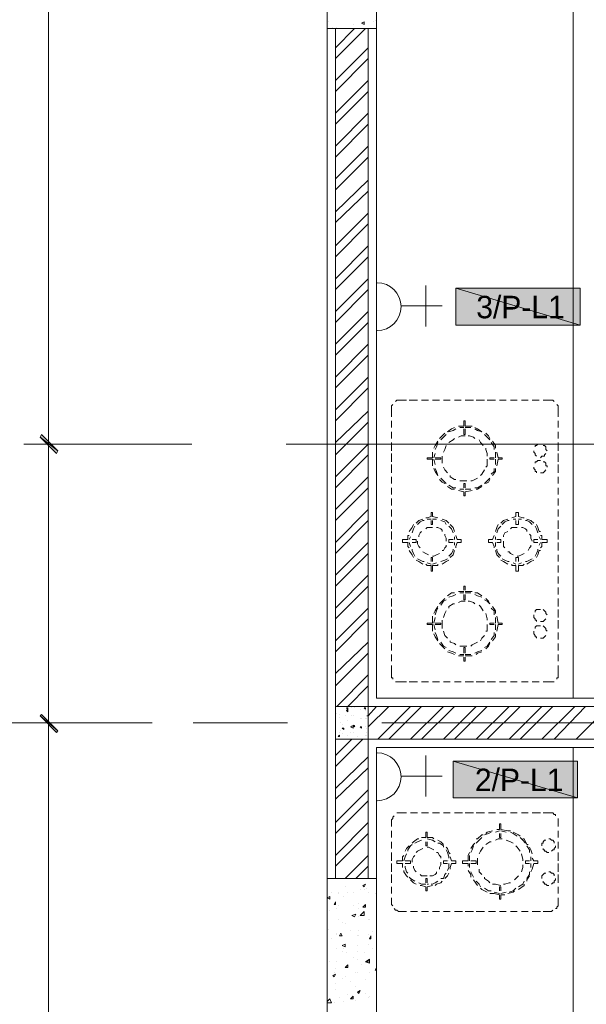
# Model space of a CAD drawing. Header units: millimetres. Extents: x 17 to 403, y 12 to 285.
# Tile 24 of 145: x 65 to 83, y 129 to 159. Entities that reach past the tile are written whole.
import ezdxf

# ---------------------------------------------------------------- set-up
doc = ezdxf.new("R2010")
doc.units = ezdxf.units.MM
for name, color, linetype in [('FILL_000000', 7, 'Continuous'), ('LINE_000000', 7, 'Continuous'), ('TEXT', 7, 'Continuous')]:
    doc.layers.add(name, color=color, linetype=linetype)
doc.layers.add('FILL_FFFFFF', color=7, linetype='Continuous', true_color=0xffffff)
doc.layers.add('LINE_FFFFFF', color=7, linetype='Continuous', true_color=0xffffff)

msp = doc.modelspace()

# ---------------------------------------------------------------- hatches: boundary and pattern name
at = {"layer": 'FILL_000000'}
h = msp.add_hatch(color=7, dxfattribs=at)
h.dxf.hatch_style = 1
h.paths.add_polyline_path([(66.167, 145.711), (65.617, 146.135), (65.659, 146.219), (66.167, 145.711)])
h = msp.add_hatch(color=7, dxfattribs=at)
h.dxf.hatch_style = 1
h.paths.add_polyline_path([(65.659, 146.219), (65.617, 146.135), (66.167, 145.711), (65.659, 146.219)])
h = msp.add_hatch(color=7, dxfattribs=at)
h.dxf.hatch_style = 1
h.paths.add_polyline_path([(66.125, 145.627), (66.167, 145.711), (65.617, 146.135), (66.125, 145.627)])
h = msp.add_hatch(color=7, dxfattribs=at)
h.dxf.hatch_style = 1
h.paths.add_polyline_path([(65.617, 146.135), (66.167, 145.711), (66.125, 145.627), (65.617, 146.135)])
h = msp.add_hatch(color=7, dxfattribs=at)
h.dxf.hatch_style = 1
h.paths.add_polyline_path([(66.167, 137.033), (65.617, 137.499), (65.659, 137.541), (66.167, 137.033)])
h = msp.add_hatch(color=7, dxfattribs=at)
h.dxf.hatch_style = 1
h.paths.add_polyline_path([(65.659, 137.541), (65.617, 137.499), (66.167, 137.033), (65.659, 137.541)])
h = msp.add_hatch(color=7, dxfattribs=at)
h.dxf.hatch_style = 1
h.paths.add_polyline_path([(66.125, 136.991), (66.167, 137.033), (65.617, 137.499), (66.125, 136.991)])
h = msp.add_hatch(color=7, dxfattribs=at)
h.dxf.hatch_style = 1
h.paths.add_polyline_path([(65.617, 137.499), (66.167, 137.033), (66.125, 136.991), (65.617, 137.499)])
at = {"layer": 'FILL_FFFFFF'}
h = msp.add_hatch(color=7, dxfattribs=at)
h.dxf.hatch_style = 1
h.paths.add_polyline_path([(78.486, 149.606), (82.338, 149.606), (78.486, 150.749), (78.486, 149.606)])
h = msp.add_hatch(color=7, dxfattribs=at)
h.dxf.hatch_style = 1
h.paths.add_polyline_path([(82.338, 149.606), (78.486, 150.749), (82.338, 150.749), (82.338, 149.606)])
h = msp.add_hatch(color=7, dxfattribs=at)
h.dxf.hatch_style = 1
h.paths.add_polyline_path([(78.401, 134.959), (82.254, 134.959), (78.401, 136.102), (78.401, 134.959)])
h = msp.add_hatch(color=7, dxfattribs=at)
h.dxf.hatch_style = 1
h.paths.add_polyline_path([(82.254, 134.959), (78.401, 136.102), (82.254, 136.102), (82.254, 134.959)])

# ---------------------------------------------------------------- linework, layer by layer
at = {"layer": 'LINE_000000', "lineweight": 0}
for p, q in [((74.507, 75.819), (74.507, 237.702)), ((74.507, 175.175), (74.507, 157.649)), ((76.031, 169.079), (76.031, 138.049)), ((65.871, 145.923), (65.871, 159.385)), ((74.549, 159.004), (74.549, 159.004)), ((75.311, 158.919), (75.311, 158.919)), ((75.565, 158.962), (75.65, 159.004)), ((75.565, 158.962), (75.65, 158.919)), ((75.65, 158.919), (75.65, 159.004)), ((75.65, 158.962), (75.65, 158.962)), ((75.946, 159.004), (75.946, 159.004)), ((75.988, 159.046), (75.988, 159.046)), ((76.031, 159.046), (76.031, 159.046)), ((74.676, 158.835), (74.676, 158.835)), ((74.761, 158.2), (75.353, 158.792)), ((74.761, 157.861), (75.692, 158.792)), ((74.803, 158.835), (74.803, 158.835)), ((74.761, 157.184), (75.777, 158.2)), ((74.761, 156.845), (75.777, 157.861)), ((74.761, 156.168), (75.777, 157.184)), ((74.761, 155.829), (75.777, 156.845)), ((74.761, 155.152), (75.777, 156.168)), ((74.761, 154.813), (75.777, 155.829)), ((74.761, 154.136), (75.777, 155.152)), ((74.507, 154.728), (74.507, 151.85)), ((74.761, 153.797), (75.777, 154.813)), ((74.761, 153.12), (75.777, 154.093)), ((74.761, 152.781), (75.777, 153.755)), ((74.761, 152.061), (75.777, 153.077)), ((74.761, 151.723), (75.777, 152.739)), ((74.761, 151.045), (75.777, 152.061)), ((74.761, 150.707), (75.777, 151.723)), ((74.761, 150.029), (75.777, 151.045)), ((74.761, 149.691), (75.777, 150.707)), ((76.031, 149.437), (76.031, 150.961)), ((77.555, 149.564), (77.555, 150.834)), ((76.793, 150.199), (78.063, 150.199)), ((74.761, 149.013), (75.777, 150.029)), ((74.761, 148.675), (75.777, 149.691)), ((74.507, 148.929), (74.507, 131.403)), ((74.761, 147.997), (75.777, 149.013)), ((74.761, 147.659), (75.777, 148.675)), ((74.761, 146.981), (75.777, 147.997)), ((74.761, 146.643), (75.777, 147.659)), ((76.496, 146.77), (76.496, 147.024)), ((76.75, 147.278), (76.962, 147.278)), ((77.047, 147.278), (77.301, 147.278)), ((77.428, 147.278), (77.639, 147.278)), ((77.766, 147.278), (77.978, 147.278)), ((78.105, 147.278), (78.317, 147.278)), ((78.444, 147.278), (78.655, 147.278)), ((78.782, 147.278), (79.036, 147.278)), ((79.121, 147.278), (79.375, 147.278)), ((79.46, 147.278), (79.714, 147.278)), ((79.841, 147.278), (80.052, 147.278)), ((80.179, 147.278), (80.391, 147.278)), ((80.518, 147.278), (80.73, 147.278)), ((80.857, 147.278), (81.068, 147.278)), ((81.195, 147.278), (81.407, 147.278)), ((81.661, 147.024), (81.661, 146.77)), ((74.761, 145.965), (75.777, 146.939)), ((74.761, 145.584), (75.777, 146.6)), ((76.496, 146.431), (76.496, 146.643)), ((78.74, 146.473), (78.571, 146.473)), ((78.74, 146.431), (78.613, 146.431)), ((78.74, 146.643), (78.74, 146.473)), ((78.994, 146.473), (78.782, 146.473)), ((78.952, 146.431), (78.782, 146.431)), ((81.661, 146.643), (81.661, 146.431)), ((76.496, 146.092), (76.496, 146.304)), ((81.661, 146.304), (81.661, 146.092)), ((69.088, 145.923), (65.109, 145.923)), ((69.088, 145.923), (65.109, 145.923)), ((65.871, 137.287), (65.871, 145.923)), ((70.316, 145.923), (67.395, 145.923)), ((90.763, 145.923), (73.237, 145.923)), ((74.761, 144.907), (75.777, 145.923)), ((76.496, 145.711), (76.496, 145.965)), ((81.661, 145.965), (81.661, 145.711)), ((74.761, 144.568), (75.777, 145.584)), ((76.496, 145.373), (76.496, 145.627)), ((77.766, 145.669), (77.766, 145.5)), ((77.851, 145.627), (77.809, 145.5)), ((79.714, 145.5), (79.714, 145.669)), ((79.798, 145.5), (79.756, 145.669)), ((79.925, 145.5), (79.798, 145.5)), ((81.661, 145.627), (81.661, 145.373)), ((76.496, 145.034), (76.496, 145.288)), ((77.597, 145.457), (77.766, 145.457)), ((77.766, 145.457), (77.766, 145.246)), ((77.809, 145.457), (77.851, 145.288)), ((79.714, 145.288), (79.714, 145.457)), ((79.756, 145.246), (79.798, 145.457)), ((81.661, 145.288), (81.661, 145.034)), ((74.761, 143.891), (75.777, 144.907)), ((76.496, 144.695), (76.496, 144.907)), ((81.661, 144.907), (81.661, 144.695)), ((74.761, 143.552), (75.777, 144.568)), ((76.496, 144.357), (76.496, 144.568)), ((78.571, 144.484), (78.74, 144.441)), ((78.613, 144.526), (78.74, 144.526)), ((78.782, 144.526), (78.952, 144.526)), ((78.782, 144.441), (78.994, 144.484)), ((78.782, 144.314), (78.782, 144.441)), ((81.661, 144.568), (81.661, 144.357)), ((76.496, 144.018), (76.496, 144.23)), ((81.661, 144.23), (81.661, 144.018)), ((74.761, 142.875), (75.777, 143.891)), ((76.496, 143.679), (76.496, 143.891)), ((77.766, 143.806), (77.766, 143.679)), ((77.936, 143.637), (77.766, 143.679)), ((80.349, 143.679), (80.222, 143.637)), ((80.433, 143.806), (80.433, 143.679)), ((81.661, 143.891), (81.661, 143.679)), ((74.761, 142.536), (75.777, 143.552)), ((76.496, 143.298), (76.496, 143.552)), ((77.724, 143.595), (77.597, 143.595)), ((77.893, 143.595), (77.766, 143.595)), ((80.349, 143.595), (80.264, 143.595)), ((80.518, 143.595), (80.433, 143.595)), ((81.661, 143.552), (81.661, 143.298)), ((76.496, 142.96), (76.496, 143.214)), ((78.528, 142.96), (78.486, 143.087)), ((79.671, 143.087), (79.629, 142.96)), ((81.661, 143.214), (81.661, 142.96)), ((74.761, 141.859), (75.777, 142.875)), ((76.496, 142.621), (76.496, 142.875)), ((76.835, 142.96), (77.004, 142.96)), ((77.089, 143.044), (77.047, 142.96)), ((77.047, 142.875), (77.089, 142.748)), ((78.444, 142.96), (78.444, 143.044)), ((78.444, 142.79), (78.444, 142.875)), ((78.655, 142.875), (78.528, 142.875)), ((79.502, 142.96), (79.629, 142.96)), ((79.714, 143.044), (79.714, 142.96)), ((79.714, 142.875), (79.714, 142.748)), ((81.111, 142.96), (81.068, 143.044)), ((81.068, 142.79), (81.111, 142.875)), ((81.322, 142.875), (81.153, 142.875)), ((81.661, 142.875), (81.661, 142.621)), ((74.761, 141.52), (75.777, 142.536)), ((76.496, 142.282), (76.496, 142.494)), ((81.661, 142.494), (81.661, 142.282)), ((76.496, 141.944), (76.496, 142.155)), ((77.597, 142.24), (77.724, 142.198)), ((77.724, 141.986), (77.724, 142.155)), ((77.766, 142.198), (77.893, 142.24)), ((80.264, 142.24), (80.349, 142.198)), ((80.349, 141.986), (80.349, 142.155)), ((80.433, 142.198), (80.518, 142.24)), ((81.661, 142.155), (81.661, 141.944)), ((74.761, 140.843), (75.777, 141.859)), ((76.496, 141.605), (76.496, 141.817)), ((81.661, 141.817), (81.661, 141.605)), ((74.761, 140.504), (75.777, 141.52)), ((76.496, 141.266), (76.496, 141.478)), ((78.74, 141.351), (78.571, 141.351)), ((78.74, 141.309), (78.613, 141.309)), ((78.782, 141.52), (78.782, 141.393)), ((78.994, 141.351), (78.782, 141.351)), ((78.952, 141.309), (78.782, 141.309)), ((81.661, 141.478), (81.661, 141.266)), ((76.496, 140.885), (76.496, 141.139)), ((81.661, 141.139), (81.661, 140.885)), ((74.761, 139.827), (75.777, 140.843)), ((76.496, 140.547), (76.496, 140.801)), ((81.661, 140.801), (81.661, 140.547)), ((74.761, 139.488), (75.777, 140.504)), ((76.496, 140.208), (76.496, 140.462)), ((77.597, 140.377), (77.766, 140.377)), ((77.766, 140.589), (77.766, 140.377)), ((77.766, 140.335), (77.766, 140.123)), ((77.851, 140.547), (77.809, 140.377)), ((77.809, 140.335), (77.851, 140.166)), ((79.714, 140.377), (79.714, 140.547)), ((79.714, 140.166), (79.714, 140.335)), ((79.798, 140.377), (79.756, 140.589)), ((79.756, 140.123), (79.798, 140.335)), ((79.925, 140.335), (79.798, 140.335)), ((81.661, 140.462), (81.661, 140.208)), ((76.496, 139.869), (76.496, 140.081)), ((81.661, 140.081), (81.661, 139.869)), ((74.761, 138.811), (75.777, 139.785)), ((76.496, 139.531), (76.496, 139.742)), ((81.661, 139.742), (81.661, 139.531)), ((74.761, 138.43), (75.777, 139.446)), ((76.496, 139.192), (76.496, 139.404)), ((78.613, 139.404), (78.74, 139.404)), ((78.782, 139.404), (78.952, 139.404)), ((81.661, 139.404), (81.661, 139.192)), ((78.571, 139.361), (78.74, 139.361)), ((78.74, 139.192), (78.74, 139.319)), ((78.782, 139.361), (78.994, 139.361)), ((76.496, 138.811), (76.496, 139.065)), ((81.661, 139.065), (81.661, 138.811)), ((74.803, 137.795), (75.777, 138.769)), ((76.962, 138.557), (76.75, 138.557)), ((77.301, 138.557), (77.047, 138.557)), ((77.639, 138.557), (77.428, 138.557)), ((77.978, 138.557), (77.766, 138.557)), ((78.317, 138.557), (78.105, 138.557)), ((78.655, 138.557), (78.444, 138.557)), ((79.036, 138.557), (78.782, 138.557)), ((79.375, 138.557), (79.121, 138.557)), ((79.714, 138.557), (79.46, 138.557)), ((80.052, 138.557), (79.841, 138.557)), ((80.391, 138.557), (80.179, 138.557)), ((80.73, 138.557), (80.518, 138.557)), ((81.068, 138.557), (80.857, 138.557)), ((81.407, 138.557), (81.195, 138.557)), ((75.142, 137.795), (75.777, 138.43)), ((76.031, 138.049), (86.275, 138.049)), ((74.803, 137.583), (74.803, 137.583)), ((75.099, 137.753), (75.142, 137.71)), ((75.099, 137.753), (75.142, 137.753)), ((75.099, 137.668), (75.142, 137.71)), ((75.099, 137.668), (75.142, 137.626)), ((75.142, 137.753), (75.142, 137.71)), ((75.142, 137.71), (75.142, 137.626)), ((75.269, 137.753), (75.269, 137.753)), ((75.353, 137.753), (75.353, 137.753)), ((75.523, 137.71), (75.523, 137.71)), ((75.65, 137.753), (75.692, 137.71)), ((75.65, 137.753), (75.692, 137.753)), ((75.692, 137.753), (75.692, 137.71)), ((75.692, 137.668), (75.692, 137.668)), ((75.777, 137.499), (76.031, 137.795)), ((75.777, 137.16), (76.412, 137.795)), ((76.073, 136.779), (77.089, 137.795)), ((76.412, 136.779), (77.428, 137.795)), ((77.089, 136.779), (78.105, 137.795)), ((77.428, 136.779), (78.444, 137.795)), ((78.105, 136.779), (79.121, 137.795)), ((78.444, 136.779), (79.46, 137.795)), ((79.121, 136.779), (80.137, 137.795)), ((79.46, 136.779), (80.476, 137.795)), ((80.137, 136.779), (81.153, 137.795)), ((80.476, 136.779), (81.492, 137.795)), ((81.153, 136.779), (82.169, 137.795)), ((81.534, 136.779), (82.508, 137.795)), ((82.211, 136.779), (83.227, 137.795)), ((67.437, 137.287), (47.921, 137.287)), ((69.088, 137.287), (65.109, 137.287)), ((69.088, 137.287), (65.109, 137.287)), ((65.871, 127.169), (65.871, 137.287)), ((73.279, 137.287), (70.358, 137.287)), ((74.888, 137.541), (74.888, 137.541)), ((74.888, 137.456), (74.888, 137.456)), ((74.93, 137.287), (74.93, 137.287)), ((75.057, 137.499), (75.057, 137.499)), ((75.142, 137.372), (75.142, 137.372)), ((75.269, 137.499), (75.269, 137.499)), ((75.311, 137.499), (75.311, 137.499)), ((75.311, 137.499), (75.311, 137.499)), ((75.523, 137.414), (75.523, 137.414)), ((75.565, 137.414), (75.565, 137.414)), ((75.692, 137.414), (75.692, 137.414)), ((75.692, 137.414), (75.692, 137.414)), ((75.734, 137.499), (75.777, 137.499)), ((75.734, 137.499), (75.777, 137.499)), ((75.734, 137.499), (75.734, 137.499)), ((75.734, 137.414), (75.734, 137.414)), ((93.684, 137.287), (76.2, 137.287)), ((74.888, 136.991), (74.888, 136.991)), ((74.93, 137.033), (74.93, 137.033)), ((74.972, 137.245), (74.972, 137.245)), ((74.972, 137.245), (74.972, 137.245)), ((74.972, 137.118), (75.015, 137.075)), ((74.972, 137.118), (75.015, 137.118)), ((75.015, 137.118), (75.015, 137.075)), ((75.226, 136.991), (75.226, 136.991)), ((75.269, 137.202), (75.269, 137.202)), ((75.311, 137.245), (75.311, 137.245)), ((75.311, 137.202), (75.353, 137.16)), ((75.311, 137.202), (75.353, 137.202)), ((75.311, 136.991), (75.311, 136.991)), ((75.311, 136.991), (75.311, 136.991)), ((75.353, 137.202), (75.353, 137.16)), ((75.396, 137.16), (75.396, 137.16)), ((75.523, 137.16), (75.565, 137.118)), ((75.523, 137.16), (75.565, 137.16)), ((75.565, 137.16), (75.565, 137.118)), ((75.692, 137.16), (75.692, 137.16)), ((75.734, 137.118), (75.734, 137.118)), ((75.734, 136.991), (75.734, 136.991)), ((74.761, 136.271), (75.269, 136.779)), ((74.761, 135.932), (75.607, 136.779)), ((74.845, 136.864), (74.888, 136.906)), ((74.845, 136.864), (74.888, 136.864)), ((74.888, 136.906), (74.888, 136.864)), ((74.972, 136.948), (74.972, 136.948)), ((75.142, 136.906), (75.142, 136.906)), ((75.438, 136.864), (75.438, 136.864)), ((75.692, 136.906), (75.692, 136.906)), ((75.734, 136.906), (75.734, 136.906)), ((86.275, 136.525), (76.031, 136.525)), ((76.031, 136.525), (76.031, 119.719)), ((76.031, 134.874), (76.031, 136.398)), ((74.761, 135.255), (75.777, 136.229)), ((77.555, 135.001), (77.555, 136.271)), ((74.761, 134.916), (75.777, 135.89)), ((76.793, 135.636), (78.063, 135.636)), ((74.761, 134.197), (75.777, 135.213)), ((74.761, 133.858), (75.777, 134.874)), ((76.496, 134.239), (76.496, 134.07)), ((76.962, 134.493), (76.75, 134.493)), ((77.301, 134.493), (77.089, 134.493)), ((77.639, 134.493), (77.428, 134.493)), ((77.978, 134.493), (77.766, 134.493)), ((78.317, 134.493), (78.105, 134.493)), ((78.698, 134.493), (78.444, 134.493)), ((79.036, 134.493), (78.782, 134.493)), ((79.375, 134.493), (79.121, 134.493)), ((79.714, 134.493), (79.502, 134.493)), ((80.052, 134.493), (79.841, 134.493)), ((80.391, 134.493), (80.179, 134.493)), ((80.73, 134.493), (80.518, 134.493)), ((81.111, 134.493), (80.857, 134.493)), ((81.407, 134.493), (81.195, 134.493)), ((81.661, 134.07), (81.661, 134.239)), ((74.761, 133.181), (75.777, 134.197)), ((76.496, 133.943), (76.496, 133.731)), ((77.555, 133.9), (77.555, 133.731)), ((79.714, 133.9), (79.841, 133.943)), ((79.756, 133.985), (79.841, 133.985)), ((79.841, 134.154), (79.841, 133.985)), ((79.883, 133.943), (80.052, 133.9)), ((81.661, 133.731), (81.661, 133.943)), ((74.761, 132.842), (75.777, 133.858)), ((76.496, 133.604), (76.496, 133.392)), ((77.428, 133.731), (77.555, 133.731)), ((77.555, 133.689), (77.555, 133.689)), ((81.661, 133.392), (81.661, 133.604)), ((75.057, 132.461), (75.777, 133.181)), ((76.496, 133.265), (76.496, 133.011)), ((78.274, 133.011), (78.274, 133.011)), ((78.317, 133.138), (78.359, 133.011)), ((78.486, 133.011), (78.359, 133.011)), ((78.909, 133.011), (78.909, 133.181)), ((80.814, 133.138), (80.814, 133.011)), ((80.857, 133.096), (80.899, 133.011)), ((81.026, 133.011), (80.899, 133.011)), ((81.661, 133.011), (81.661, 133.265)), ((75.396, 132.461), (75.777, 132.842)), ((76.496, 132.927), (76.496, 132.673)), ((76.666, 132.927), (76.835, 132.927)), ((76.835, 132.8), (76.835, 132.927)), ((76.877, 132.927), (76.877, 132.927)), ((78.698, 132.927), (78.867, 132.927)), ((78.867, 132.842), (78.867, 132.927)), ((78.909, 132.8), (78.909, 132.927)), ((80.814, 132.927), (80.814, 132.8)), ((81.661, 132.673), (81.661, 132.927)), ((74.888, 132.461), (74.888, 132.461)), ((76.496, 132.588), (76.496, 132.334)), ((79.163, 132.249), (79.036, 132.419)), ((81.661, 132.334), (81.661, 132.588)), ((75.057, 132.207), (75.057, 132.207)), ((75.523, 132.122), (75.523, 132.122)), ((75.607, 132.249), (75.692, 132.292)), ((75.607, 132.249), (75.65, 132.207)), ((75.65, 132.207), (75.692, 132.292)), ((75.65, 132.122), (75.65, 132.122)), ((75.734, 132.165), (75.734, 132.165)), ((76.496, 132.207), (76.496, 131.995)), ((77.639, 132.292), (77.597, 132.292)), ((77.766, 132.249), (77.597, 132.207)), ((77.597, 132.08), (77.597, 132.207)), ((81.661, 131.995), (81.661, 132.207)), ((74.507, 131.868), (74.591, 131.911)), ((74.507, 131.868), (74.591, 131.826)), ((74.591, 131.826), (74.591, 131.911)), ((74.634, 132.038), (74.634, 132.038)), ((74.845, 132.038), (74.845, 132.038)), ((74.845, 131.995), (74.845, 131.995)), ((75.015, 131.911), (75.015, 131.911)), ((75.142, 132.038), (75.142, 132.038)), ((75.311, 132.038), (75.311, 132.038)), ((75.777, 132.038), (75.777, 132.038)), ((75.988, 131.995), (75.988, 131.995)), ((76.496, 131.868), (76.496, 131.699)), ((79.841, 131.995), (79.671, 132.038)), ((80.052, 132.038), (79.883, 131.995)), ((80.01, 131.953), (79.883, 131.953)), ((79.883, 131.826), (79.883, 131.953)), ((81.661, 131.699), (81.661, 131.868)), ((74.591, 131.487), (74.591, 131.487)), ((74.718, 131.657), (74.761, 131.741)), ((74.718, 131.657), (74.761, 131.657)), ((74.761, 131.657), (74.761, 131.741)), ((74.803, 131.53), (74.803, 131.53)), ((74.803, 131.53), (74.803, 131.53)), ((74.845, 131.614), (74.845, 131.614)), ((75.311, 131.614), (75.311, 131.614)), ((75.311, 131.614), (75.311, 131.614)), ((75.48, 131.699), (75.48, 131.699)), ((75.48, 131.53), (75.48, 131.53)), ((75.607, 131.572), (75.692, 131.657)), ((75.607, 131.572), (75.692, 131.572)), ((75.692, 131.572), (75.692, 131.657)), ((74.845, 131.191), (74.845, 131.191)), ((75.269, 131.318), (75.396, 131.36)), ((75.269, 131.318), (75.353, 131.276)), ((75.353, 131.276), (75.396, 131.36)), ((75.48, 131.276), (75.48, 131.276)), ((75.523, 131.318), (75.65, 131.445)), ((75.777, 131.191), (75.777, 131.191)), ((75.819, 131.191), (75.819, 131.191)), ((76.75, 131.445), (76.962, 131.445)), ((77.089, 131.445), (77.301, 131.445)), ((77.428, 131.445), (77.639, 131.445)), ((77.766, 131.445), (77.978, 131.445)), ((78.105, 131.445), (78.317, 131.445)), ((78.444, 131.445), (78.698, 131.445)), ((78.782, 131.445), (79.036, 131.445)), ((79.121, 131.445), (79.375, 131.445)), ((79.502, 131.445), (79.714, 131.445)), ((79.841, 131.445), (80.052, 131.445)), ((80.179, 131.445), (80.391, 131.445)), ((80.518, 131.445), (80.73, 131.445)), ((80.857, 131.445), (81.111, 131.445)), ((81.195, 131.445), (81.407, 131.445)), ((74.549, 130.895), (74.549, 130.895)), ((74.972, 131.106), (74.972, 131.106)), ((75.057, 131.064), (75.057, 131.064)), ((75.226, 130.852), (75.226, 130.852)), ((75.48, 130.852), (75.48, 130.852)), ((74.634, 130.598), (74.634, 130.598)), ((74.803, 130.768), (74.803, 130.768)), ((74.803, 130.725), (74.803, 130.725)), ((74.888, 130.683), (74.93, 130.768)), ((74.888, 130.683), (74.972, 130.683)), ((74.972, 130.683), (74.93, 130.768)), ((75.438, 130.683), (75.438, 130.683)), ((75.48, 130.683), (75.48, 130.683)), ((75.777, 130.725), (75.777, 130.725)), ((75.819, 130.598), (75.861, 130.683)), ((75.819, 130.598), (75.861, 130.598)), ((75.861, 130.598), (75.861, 130.683)), ((75.904, 130.81), (75.904, 130.81)), ((74.803, 130.302), (74.803, 130.302)), ((74.972, 130.387), (75.057, 130.429)), ((74.972, 130.387), (75.057, 130.344)), ((75.015, 130.302), (75.015, 130.302)), ((75.057, 130.344), (75.057, 130.429)), ((75.438, 130.387), (75.438, 130.387)), ((75.777, 130.429), (75.777, 130.429)), ((75.904, 130.302), (75.904, 130.302)), ((74.972, 130.217), (74.972, 130.217)), ((75.099, 130.175), (75.099, 130.175)), ((75.311, 130.006), (75.311, 130.006)), ((75.438, 130.217), (75.438, 130.217)), ((75.438, 129.963), (75.438, 129.963)), ((75.65, 130.175), (75.65, 130.175)), ((75.692, 129.879), (75.819, 129.963)), ((75.819, 129.836), (75.819, 129.963)), ((74.591, 129.879), (74.591, 129.879)), ((74.761, 129.667), (74.761, 129.667)), ((74.803, 129.879), (74.803, 129.879)), ((75.057, 129.709), (75.142, 129.794)), ((75.057, 129.709), (75.142, 129.709)), ((75.099, 129.709), (75.099, 129.709)), ((75.142, 129.709), (75.142, 129.794)), ((75.565, 129.794), (75.565, 129.794)), ((75.692, 129.879), (75.819, 129.836)), ((75.734, 129.879), (75.819, 129.921)), ((75.734, 129.879), (75.819, 129.836)), ((75.819, 129.836), (75.819, 129.921)), ((75.988, 129.625), (76.031, 129.709)), ((74.676, 129.455), (74.761, 129.498)), ((74.676, 129.455), (74.718, 129.413)), ((74.718, 129.54), (74.718, 129.54)), ((74.718, 129.413), (74.761, 129.498)), ((74.761, 129.455), (74.761, 129.455)), ((74.972, 129.371), (74.972, 129.371)), ((75.057, 129.413), (75.057, 129.413)), ((75.396, 129.54), (75.396, 129.54)), ((75.438, 129.54), (75.438, 129.54)), ((75.692, 129.328), (75.692, 129.328)), ((75.819, 129.54), (75.819, 129.54)), ((75.988, 129.625), (76.031, 129.625)), ((74.761, 129.201), (74.761, 129.201)), ((74.761, 129.032), (74.761, 129.032)), ((75.226, 129.286), (75.226, 129.286)), ((75.396, 129.117), (75.396, 129.117)), ((74.507, 128.651), (74.591, 128.736)), ((74.634, 128.609), (74.591, 128.736)), ((74.888, 128.778), (74.888, 128.778)), ((75.142, 128.863), (75.142, 128.863)), ((75.226, 128.736), (75.311, 128.82)), ((75.226, 128.736), (75.311, 128.736)), ((75.311, 128.736), (75.311, 128.82)), ((75.438, 128.947), (75.523, 128.99)), ((75.438, 128.947), (75.48, 128.905)), ((75.48, 128.905), (75.523, 128.99)), ((75.692, 128.905), (75.692, 128.905)), ((75.777, 128.778), (75.777, 128.778)), ((75.819, 128.82), (75.819, 128.82)), ((76.031, 128.947), (76.031, 128.947)), ((74.507, 128.609), (74.634, 128.609)), ((74.718, 128.609), (74.718, 128.609)), ((75.015, 128.651), (75.015, 128.651)), ((75.396, 128.693), (75.396, 128.693))]:
    msp.add_line(p, q, dxfattribs=at)
for points in [[(82.127, 138.049), (82.127, 168.402), (76.031, 168.402), (76.031, 138.049), (82.127, 138.049)], [(74.507, 158.792), (76.031, 158.792), (76.031, 164.846), (74.507, 164.846), (74.507, 158.792)], [(75.777, 158.792), (74.761, 158.792), (74.761, 137.795), (75.777, 137.795), (75.777, 158.792)], [(78.486, 150.749), (78.486, 149.606), (82.338, 149.606), (82.338, 150.749), (78.486, 150.749)], [(66.167, 145.711), (65.617, 146.135), (65.659, 146.219), (66.167, 145.711)], [(65.659, 146.219), (65.617, 146.135), (66.167, 145.711), (65.659, 146.219)], [(66.125, 145.627), (66.167, 145.711), (65.617, 146.135), (66.125, 145.627)], [(65.617, 146.135), (66.167, 145.711), (66.125, 145.627), (65.617, 146.135)], [(75.777, 136.779), (74.761, 136.779), (74.761, 137.795), (75.777, 137.795), (75.777, 136.779)], [(75.777, 136.779), (75.777, 137.795), (86.021, 137.795), (86.021, 136.779), (75.777, 136.779)], [(66.167, 137.033), (65.617, 137.499), (65.659, 137.541), (66.167, 137.033)], [(65.659, 137.541), (65.617, 137.499), (66.167, 137.033), (65.659, 137.541)], [(66.125, 136.991), (66.167, 137.033), (65.617, 137.499), (66.125, 136.991)], [(65.617, 137.499), (66.167, 137.033), (66.125, 136.991), (65.617, 137.499)], [(75.226, 137.16), (75.311, 137.118), (75.311, 137.202), (75.226, 137.16)], [(75.777, 136.779), (74.761, 136.779), (74.761, 132.461), (75.777, 132.461), (75.777, 136.779)], [(76.031, 136.525), (82.127, 136.525), (82.127, 119.719), (76.031, 119.719), (76.031, 136.525)], [(78.401, 136.102), (78.401, 134.959), (82.254, 134.959), (82.254, 136.102), (78.401, 136.102)], [(74.507, 126.407), (76.031, 126.407), (76.031, 132.461), (74.507, 132.461), (74.507, 126.407)]]:
    msp.add_lwpolyline(points, close=True, dxfattribs=at)
for points in [[(76.052, 149.437), (76.201, 149.452), (76.34, 149.495), (76.466, 149.563), (76.576, 149.654), (76.666, 149.763), (76.734, 149.889), (76.778, 150.028), (76.793, 150.178), (76.778, 150.327), (76.734, 150.466), (76.666, 150.592), (76.576, 150.701), (76.466, 150.792), (76.34, 150.86), (76.201, 150.903), (76.052, 150.918)], [(76.539, 147.151), (76.496, 147.108), (76.496, 147.066), (76.496, 147.024)], [(76.75, 147.278), (76.708, 147.278), (76.666, 147.278), (76.623, 147.235)], [(81.534, 147.235), (81.492, 147.278), (81.449, 147.278), (81.407, 147.278)], [(81.661, 147.024), (81.661, 147.066), (81.661, 147.108), (81.619, 147.151)], [(78.444, 146.431), (78.359, 146.389), (78.232, 146.304)], [(78.782, 146.473), (78.782, 146.643), (78.74, 146.643)], [(79.29, 146.304), (79.163, 146.389), (79.079, 146.431)], [(78.147, 146.262), (78.063, 146.177), (77.978, 146.092)], [(78.19, 146.219), (78.105, 146.135), (78.02, 146.05)], [(78.486, 146.389), (78.401, 146.346), (78.274, 146.304)], [(78.782, 146.177), (78.655, 146.177), (78.571, 146.135)], [(78.74, 146.389), (78.74, 146.219), (78.782, 146.219), (78.782, 146.389)], [(79.079, 146.092), (79.036, 146.135), (78.909, 146.177), (78.867, 146.177)], [(79.29, 146.304), (79.163, 146.346), (79.079, 146.389)], [(79.544, 146.05), (79.46, 146.135), (79.375, 146.219)], [(79.544, 146.092), (79.502, 146.177), (79.417, 146.262)], [(77.936, 146.008), (77.851, 145.881), (77.809, 145.796)], [(77.936, 145.965), (77.893, 145.838), (77.851, 145.754)], [(78.19, 145.881), (78.147, 145.754), (78.105, 145.669)], [(78.444, 146.092), (78.401, 146.05), (78.274, 145.965)], [(79.333, 145.881), (79.248, 145.965), (79.206, 146.05)], [(79.46, 145.542), (79.46, 145.627), (79.417, 145.754), (79.417, 145.796)], [(79.671, 145.754), (79.671, 145.838), (79.587, 145.965)], [(79.714, 145.796), (79.714, 145.881), (79.629, 146.008)], [(81.111, 145.923), (81.068, 145.923), (81.026, 145.923), (80.984, 145.881), (80.941, 145.881), (80.941, 145.838)], [(81.322, 145.711), (81.28, 145.754), (81.28, 145.796), (81.28, 145.838), (81.238, 145.881), (81.195, 145.881)], [(77.766, 145.5), (77.597, 145.5), (77.597, 145.457)], [(77.851, 145.457), (78.02, 145.457), (78.02, 145.5), (77.851, 145.5)], [(78.063, 145.542), (78.063, 145.5), (78.063, 145.373), (78.063, 145.33)], [(79.671, 145.5), (79.544, 145.5), (79.544, 145.457), (79.671, 145.457)], [(79.798, 145.457), (79.925, 145.457), (79.925, 145.5)], [(80.899, 145.711), (80.899, 145.669), (80.941, 145.627), (80.941, 145.584), (80.984, 145.542)], [(81.111, 145.5), (81.153, 145.542), (81.195, 145.542), (81.238, 145.542), (81.238, 145.584), (81.28, 145.627)], [(78.105, 145.203), (78.147, 145.119), (78.232, 145.034)], [(79.417, 145.203), (79.46, 145.246), (79.46, 145.373), (79.46, 145.457)], [(80.899, 145.203), (80.899, 145.161), (80.941, 145.119), (80.941, 145.076), (80.984, 145.076), (80.984, 145.034)], [(81.111, 145.415), (81.068, 145.415), (81.026, 145.415), (80.984, 145.373), (80.941, 145.373), (80.941, 145.33)], [(81.322, 145.203), (81.322, 145.246), (81.28, 145.246), (81.28, 145.288), (81.28, 145.33), (81.238, 145.373), (81.195, 145.373)], [(77.809, 145.161), (77.851, 145.076), (77.936, 144.949)], [(77.851, 145.161), (77.893, 145.076), (77.936, 144.949)], [(78.317, 144.949), (78.317, 144.907), (78.444, 144.822), (78.486, 144.822)], [(79.248, 144.949), (79.29, 144.992), (79.375, 145.119)], [(79.587, 144.992), (79.671, 145.076), (79.671, 145.161)], [(79.629, 144.949), (79.714, 145.076), (79.714, 145.161)], [(81.111, 145.034), (81.153, 145.034), (81.195, 145.034), (81.238, 145.076), (81.28, 145.119)], [(77.978, 144.822), (78.063, 144.738), (78.147, 144.695)], [(78.02, 144.865), (78.105, 144.78), (78.19, 144.695)], [(78.232, 144.611), (78.359, 144.526), (78.444, 144.526)], [(78.274, 144.653), (78.401, 144.568), (78.486, 144.568)], [(78.613, 144.78), (78.698, 144.78), (78.825, 144.78)], [(78.782, 144.568), (78.782, 144.695), (78.74, 144.695), (78.74, 144.568)], [(78.952, 144.78), (78.994, 144.78), (79.079, 144.822), (79.163, 144.865)], [(79.079, 144.568), (79.163, 144.568), (79.29, 144.653)], [(79.121, 144.526), (79.163, 144.526), (79.29, 144.611)], [(79.375, 144.695), (79.46, 144.78), (79.544, 144.865)], [(79.417, 144.695), (79.502, 144.738), (79.544, 144.822)], [(78.74, 144.441), (78.74, 144.314), (78.782, 144.314)], [(77.724, 143.679), (77.597, 143.637), (77.555, 143.637)], [(77.724, 143.679), (77.724, 143.806), (77.766, 143.806)], [(80.349, 143.679), (80.349, 143.806), (80.433, 143.806)], [(80.603, 143.637), (80.56, 143.637), (80.433, 143.679)], [(77.174, 143.425), (77.131, 143.341), (77.047, 143.214)], [(77.216, 143.383), (77.174, 143.298), (77.131, 143.171)], [(77.47, 143.595), (77.343, 143.552), (77.258, 143.468)], [(77.512, 143.552), (77.47, 143.552), (77.385, 143.51), (77.301, 143.425)], [(77.766, 143.552), (77.766, 143.425), (77.724, 143.425), (77.724, 143.552)], [(78.19, 143.425), (78.147, 143.51), (78.02, 143.552)], [(78.274, 143.468), (78.19, 143.552), (78.063, 143.595)], [(78.401, 143.171), (78.359, 143.298), (78.274, 143.383)], [(78.444, 143.214), (78.401, 143.341), (78.317, 143.425)], [(79.798, 143.425), (79.756, 143.341), (79.714, 143.214)], [(79.883, 143.383), (79.798, 143.298), (79.756, 143.171)], [(80.095, 143.595), (79.968, 143.552), (79.883, 143.468)], [(80.137, 143.552), (80.095, 143.552), (80.01, 143.51), (79.925, 143.425)], [(80.433, 143.552), (80.433, 143.425), (80.349, 143.425), (80.349, 143.552)], [(80.857, 143.425), (80.772, 143.51), (80.687, 143.552), (80.645, 143.552)], [(80.899, 143.468), (80.814, 143.552), (80.687, 143.595)], [(81.026, 143.171), (80.984, 143.298), (80.941, 143.383)], [(81.111, 143.214), (81.068, 143.214), (81.026, 143.341), (80.984, 143.425)], [(77.047, 143.087), (77.004, 143.087), (77.004, 142.96)], [(77.428, 143.214), (77.385, 143.171), (77.343, 143.087), (77.343, 143.044)], [(77.766, 143.341), (77.682, 143.341), (77.597, 143.341), (77.555, 143.298)], [(78.063, 143.214), (78.063, 143.256), (78.02, 143.298), (77.936, 143.341), (77.893, 143.341)], [(78.19, 142.917), (78.19, 143.002), (78.147, 143.087), (78.147, 143.129)], [(80.095, 143.214), (80.01, 143.171), (79.968, 143.087), (79.968, 143.044)], [(80.391, 143.341), (80.306, 143.341), (80.222, 143.341), (80.179, 143.298)], [(80.687, 143.214), (80.687, 143.256), (80.645, 143.298), (80.56, 143.341), (80.518, 143.341)], [(80.857, 142.917), (80.814, 143.002), (80.814, 143.087), (80.772, 143.129)], [(81.153, 142.96), (81.153, 143.087), (81.111, 143.087)], [(77.004, 142.875), (76.835, 142.875), (76.835, 142.96)], [(77.004, 142.875), (77.004, 142.748), (77.047, 142.706)], [(77.131, 142.96), (77.258, 142.96), (77.258, 142.875), (77.131, 142.875)], [(77.301, 142.917), (77.301, 142.833), (77.343, 142.748), (77.385, 142.706)], [(78.063, 142.621), (78.105, 142.621), (78.147, 142.706), (78.19, 142.748), (78.19, 142.79)], [(78.401, 142.875), (78.274, 142.875), (78.274, 142.96), (78.401, 142.96)], [(78.486, 142.706), (78.486, 142.748), (78.528, 142.875)], [(78.528, 142.96), (78.655, 142.96), (78.655, 142.875)], [(79.629, 142.875), (79.502, 142.875), (79.502, 142.96)], [(79.629, 142.875), (79.671, 142.748), (79.671, 142.706)], [(79.756, 142.96), (79.883, 142.96), (79.883, 142.875), (79.756, 142.875)], [(79.968, 142.917), (79.968, 142.833), (79.968, 142.748), (80.01, 142.706)], [(80.73, 142.621), (80.772, 142.706), (80.814, 142.748), (80.814, 142.79)], [(81.026, 142.875), (80.899, 142.875), (80.899, 142.96), (81.026, 142.96)], [(81.111, 142.706), (81.153, 142.748), (81.153, 142.875)], [(81.153, 142.96), (81.322, 142.96), (81.322, 142.875)], [(77.047, 142.621), (77.131, 142.494), (77.174, 142.409)], [(77.131, 142.663), (77.131, 142.621), (77.174, 142.536), (77.216, 142.452)], [(77.47, 142.579), (77.555, 142.536), (77.639, 142.494)], [(77.766, 142.452), (77.809, 142.452), (77.893, 142.494), (77.978, 142.536)], [(78.274, 142.452), (78.359, 142.536), (78.401, 142.621), (78.401, 142.663)], [(78.317, 142.409), (78.401, 142.494), (78.444, 142.621)], [(79.714, 142.621), (79.756, 142.494), (79.841, 142.409)], [(79.756, 142.663), (79.756, 142.621), (79.798, 142.536), (79.883, 142.452)], [(80.095, 142.579), (80.137, 142.579), (80.179, 142.536), (80.264, 142.494)], [(80.391, 142.452), (80.433, 142.452), (80.518, 142.494), (80.603, 142.536)], [(80.941, 142.452), (80.984, 142.536), (81.026, 142.621), (81.026, 142.663)], [(80.984, 142.409), (81.026, 142.494), (81.068, 142.621), (81.111, 142.621)], [(77.258, 142.325), (77.343, 142.282), (77.47, 142.198)], [(77.301, 142.367), (77.385, 142.325), (77.47, 142.282), (77.512, 142.282)], [(77.555, 142.198), (77.597, 142.155), (77.724, 142.155)], [(77.724, 142.282), (77.724, 142.409), (77.766, 142.409), (77.766, 142.282)], [(77.766, 142.155), (77.766, 141.986), (77.724, 141.986)], [(77.766, 142.155), (77.936, 142.155), (77.936, 142.198)], [(78.02, 142.282), (78.147, 142.325), (78.232, 142.367)], [(78.063, 142.198), (78.19, 142.282), (78.274, 142.325)], [(79.883, 142.325), (79.968, 142.282), (80.095, 142.198)], [(79.925, 142.367), (80.01, 142.325), (80.095, 142.282), (80.137, 142.282)], [(80.222, 142.198), (80.222, 142.155), (80.349, 142.155)], [(80.349, 142.282), (80.349, 142.409), (80.433, 142.409), (80.433, 142.282)], [(80.433, 142.155), (80.433, 141.986), (80.349, 141.986)], [(80.433, 142.155), (80.56, 142.155), (80.603, 142.198)], [(80.645, 142.282), (80.687, 142.282), (80.772, 142.325), (80.857, 142.367)], [(80.687, 142.198), (80.814, 142.282), (80.899, 142.325)], [(78.444, 141.309), (78.359, 141.309), (78.232, 141.224)], [(78.486, 141.266), (78.401, 141.224), (78.274, 141.182)], [(78.74, 141.393), (78.74, 141.52), (78.782, 141.52)], [(78.782, 141.266), (78.782, 141.097), (78.74, 141.097), (78.74, 141.266)], [(79.29, 141.224), (79.163, 141.309), (79.079, 141.309)], [(79.29, 141.182), (79.163, 141.224), (79.079, 141.266)], [(78.147, 141.139), (78.063, 141.055), (77.978, 140.97)], [(78.19, 141.097), (78.105, 141.055), (78.02, 140.928)], [(78.444, 140.97), (78.401, 140.97), (78.274, 140.885), (78.274, 140.843)], [(78.782, 141.055), (78.655, 141.055), (78.571, 141.012)], [(79.079, 140.97), (79.036, 141.012), (78.909, 141.055), (78.867, 141.055)], [(79.333, 140.758), (79.248, 140.885), (79.206, 140.928)], [(79.544, 140.97), (79.46, 141.055), (79.375, 141.097)], [(79.544, 140.97), (79.502, 141.055), (79.417, 141.139)], [(77.936, 140.885), (77.851, 140.758), (77.809, 140.674)], [(77.936, 140.843), (77.893, 140.758), (77.851, 140.631)], [(78.19, 140.758), (78.147, 140.674), (78.105, 140.547)], [(79.46, 140.462), (79.46, 140.504), (79.417, 140.674)], [(79.671, 140.631), (79.671, 140.758), (79.587, 140.843)], [(79.714, 140.674), (79.714, 140.758), (79.629, 140.885)], [(80.899, 140.631), (80.899, 140.589), (80.899, 140.547), (80.941, 140.504), (80.941, 140.462), (80.984, 140.462), (80.984, 140.42)], [(81.111, 140.801), (81.068, 140.801), (81.026, 140.801), (80.984, 140.801), (80.941, 140.758), (80.941, 140.716)], [(81.322, 140.631), (81.28, 140.674), (81.28, 140.716), (81.238, 140.758), (81.195, 140.801)], [(77.766, 140.335), (77.597, 140.335), (77.597, 140.377)], [(77.851, 140.377), (78.02, 140.377), (78.02, 140.335), (77.851, 140.335)], [(78.063, 140.462), (78.063, 140.377), (78.063, 140.25), (78.063, 140.208)], [(79.417, 140.123), (79.46, 140.123), (79.46, 140.25), (79.46, 140.335)], [(79.671, 140.335), (79.544, 140.335), (79.544, 140.377), (79.671, 140.377)], [(79.798, 140.377), (79.925, 140.377), (79.925, 140.335)], [(81.111, 140.42), (81.153, 140.42), (81.195, 140.42), (81.238, 140.462), (81.28, 140.504)], [(77.809, 140.039), (77.851, 139.954), (77.936, 139.827)], [(77.851, 140.081), (77.893, 139.996), (77.936, 139.869)], [(78.105, 140.123), (78.147, 139.996), (78.232, 139.912)], [(79.587, 139.869), (79.671, 139.996), (79.671, 140.081)], [(79.629, 139.827), (79.714, 139.954), (79.714, 140.039)], [(80.899, 140.123), (80.899, 140.081), (80.899, 140.039), (80.941, 139.996), (80.941, 139.954), (80.984, 139.954), (80.984, 139.912)], [(81.111, 140.293), (81.068, 140.293), (81.026, 140.293), (80.984, 140.293), (80.941, 140.25), (80.941, 140.208)], [(81.322, 140.123), (81.28, 140.166), (81.28, 140.208), (81.238, 140.25), (81.195, 140.293)], [(77.978, 139.742), (78.063, 139.658), (78.147, 139.573)], [(78.02, 139.785), (78.105, 139.658), (78.19, 139.615)], [(78.317, 139.827), (78.317, 139.785), (78.444, 139.742), (78.486, 139.7)], [(78.952, 139.658), (78.994, 139.7), (79.079, 139.742), (79.163, 139.785)], [(79.248, 139.827), (79.29, 139.912), (79.375, 139.996)], [(79.375, 139.615), (79.46, 139.658), (79.544, 139.785)], [(79.417, 139.573), (79.502, 139.658), (79.544, 139.742)], [(81.111, 139.912), (81.153, 139.912), (81.195, 139.912), (81.238, 139.954), (81.28, 139.996)], [(78.232, 139.488), (78.359, 139.446), (78.444, 139.404)], [(78.274, 139.531), (78.401, 139.488), (78.486, 139.446)], [(78.613, 139.658), (78.698, 139.658), (78.825, 139.658)], [(78.74, 139.446), (78.74, 139.615), (78.782, 139.615), (78.782, 139.446)], [(79.079, 139.446), (79.163, 139.488), (79.29, 139.531)], [(79.121, 139.404), (79.163, 139.446), (79.29, 139.488)], [(78.782, 139.319), (78.782, 139.192), (78.74, 139.192)], [(76.496, 138.811), (76.496, 138.726), (76.496, 138.684), (76.539, 138.684), (76.539, 138.642)], [(81.619, 138.642), (81.619, 138.684), (81.661, 138.684), (81.661, 138.726), (81.661, 138.811)], [(76.623, 138.557), (76.666, 138.557), (76.708, 138.557), (76.75, 138.557)], [(81.407, 138.557), (81.449, 138.557), (81.492, 138.557), (81.534, 138.557)], [(76.052, 134.874), (76.201, 134.889), (76.34, 134.932), (76.466, 135.001), (76.576, 135.091), (76.666, 135.201), (76.734, 135.326), (76.778, 135.466), (76.793, 135.615), (76.778, 135.764), (76.734, 135.903), (76.666, 136.029), (76.576, 136.139), (76.466, 136.229), (76.34, 136.297), (76.201, 136.341), (76.052, 136.356)], [(76.496, 134.239), (76.496, 134.281), (76.539, 134.324), (76.539, 134.366), (76.581, 134.408)], [(76.666, 134.493), (76.708, 134.493), (76.75, 134.493)], [(81.407, 134.493), (81.449, 134.493), (81.492, 134.493), (81.534, 134.451), (81.576, 134.451), (81.576, 134.408)], [(81.661, 134.324), (81.661, 134.281), (81.661, 134.239)], [(77.597, 133.731), (77.597, 133.9), (77.555, 133.9)], [(79.375, 133.816), (79.502, 133.858), (79.587, 133.9)], [(79.417, 133.858), (79.46, 133.9), (79.629, 133.943)], [(79.883, 133.985), (79.883, 134.154), (79.841, 134.154)], [(79.883, 133.985), (80.095, 133.943), (80.179, 133.943)], [(80.179, 133.9), (80.264, 133.858), (80.391, 133.773)], [(80.264, 133.9), (80.433, 133.816), (80.476, 133.773)], [(77.131, 133.562), (77.174, 133.604), (77.301, 133.689), (77.343, 133.689)], [(77.216, 133.562), (77.301, 133.604), (77.428, 133.646)], [(77.555, 133.604), (77.555, 133.477), (77.597, 133.477), (77.597, 133.604)], [(77.597, 133.731), (77.766, 133.731), (77.809, 133.689)], [(77.597, 133.689), (77.766, 133.646), (77.851, 133.604)], [(77.936, 133.646), (78.02, 133.604), (78.105, 133.519)], [(79.121, 133.689), (79.163, 133.689), (79.29, 133.816), (79.333, 133.816)], [(79.121, 133.562), (79.206, 133.646), (79.29, 133.731)], [(79.417, 133.519), (79.544, 133.604), (79.587, 133.604)], [(79.714, 133.646), (79.798, 133.689), (79.925, 133.689)], [(79.841, 133.858), (79.841, 133.731), (79.883, 133.731), (79.883, 133.858)], [(80.052, 133.646), (80.179, 133.604), (80.264, 133.562)], [(80.476, 133.731), (80.56, 133.646), (80.645, 133.562)], [(80.56, 133.689), (80.603, 133.689), (80.687, 133.519), (80.73, 133.519)], [(81.153, 133.477), (81.153, 133.519), (81.153, 133.562), (81.195, 133.562), (81.195, 133.604), (81.238, 133.646), (81.28, 133.646)], [(81.365, 133.689), (81.407, 133.689), (81.449, 133.646), (81.492, 133.646), (81.534, 133.604), (81.534, 133.562)], [(76.92, 133.308), (76.962, 133.392), (77.047, 133.477)], [(77.004, 133.308), (77.004, 133.35), (77.089, 133.477), (77.131, 133.519)], [(77.258, 133.265), (77.301, 133.308), (77.385, 133.35), (77.47, 133.392)], [(77.597, 133.435), (77.639, 133.435), (77.724, 133.392), (77.809, 133.35)], [(77.936, 133.562), (77.978, 133.562), (78.105, 133.477), (78.105, 133.435)], [(78.19, 133.435), (78.232, 133.392), (78.274, 133.265), (78.317, 133.223)], [(78.19, 133.35), (78.232, 133.265), (78.274, 133.138), (78.274, 133.096)], [(78.952, 133.392), (79.036, 133.519), (79.079, 133.562)], [(78.952, 133.265), (78.994, 133.35), (79.036, 133.477)], [(79.206, 133.223), (79.248, 133.308), (79.333, 133.435)], [(80.349, 133.477), (80.391, 133.435), (80.476, 133.308)], [(80.687, 133.477), (80.772, 133.35), (80.772, 133.265)], [(80.772, 133.435), (80.814, 133.35), (80.857, 133.223)], [(81.365, 133.265), (81.322, 133.265), (81.28, 133.308), (81.238, 133.308), (81.238, 133.35), (81.195, 133.35), (81.195, 133.392)], [(81.576, 133.477), (81.576, 133.435), (81.534, 133.392), (81.534, 133.35), (81.492, 133.35), (81.449, 133.308)], [(76.835, 133.011), (76.666, 133.011), (76.666, 132.927)], [(76.835, 133.011), (76.835, 133.138), (76.877, 133.181)], [(76.877, 133.011), (76.92, 133.138), (76.962, 133.223)], [(76.92, 132.927), (77.089, 132.927), (77.089, 133.011), (76.92, 133.011)], [(77.131, 132.969), (77.131, 133.054), (77.174, 133.138), (77.216, 133.181)], [(77.893, 133.265), (77.936, 133.265), (77.978, 133.181), (78.02, 133.138), (78.02, 133.096)], [(78.232, 133.011), (78.105, 133.011), (78.105, 132.927), (78.232, 132.927)], [(78.359, 132.927), (78.486, 132.927), (78.486, 133.011)], [(78.867, 133.011), (78.698, 133.011), (78.698, 132.927)], [(78.867, 133.011), (78.867, 133.181), (78.909, 133.265)], [(78.952, 132.927), (79.121, 132.927), (79.121, 133.011), (78.952, 133.011)], [(79.163, 132.884), (79.163, 132.927), (79.163, 133.054), (79.163, 133.096)], [(80.518, 133.223), (80.56, 133.054), (80.56, 133.011)], [(80.772, 133.011), (80.645, 133.011), (80.645, 132.927), (80.772, 132.927)], [(80.899, 132.927), (81.026, 132.927), (81.026, 133.011)], [(77.004, 132.503), (76.962, 132.546), (76.877, 132.673), (76.877, 132.715)], [(77.004, 132.63), (76.962, 132.673), (76.92, 132.8), (76.92, 132.842)], [(77.258, 132.673), (77.216, 132.715), (77.174, 132.8), (77.174, 132.842)], [(78.02, 132.969), (78.02, 132.884), (77.978, 132.8), (77.978, 132.757)], [(78.274, 132.927), (78.274, 132.8), (78.232, 132.715)], [(78.359, 132.927), (78.317, 132.8), (78.317, 132.757)], [(78.952, 132.503), (78.952, 132.588), (78.867, 132.715)], [(79.29, 132.588), (79.206, 132.673), (79.206, 132.757)], [(80.56, 132.884), (80.56, 132.8), (80.518, 132.673)], [(80.899, 132.927), (80.857, 132.757), (80.814, 132.673)], [(77.216, 132.376), (77.089, 132.461), (77.047, 132.503)], [(77.258, 132.292), (77.174, 132.334), (77.089, 132.419)], [(77.597, 132.546), (77.512, 132.546), (77.428, 132.546), (77.385, 132.588)], [(77.597, 132.334), (77.597, 132.461), (77.555, 132.461), (77.555, 132.334)], [(77.893, 132.673), (77.893, 132.63), (77.851, 132.588), (77.766, 132.546), (77.682, 132.546)], [(77.936, 132.376), (77.851, 132.334), (77.766, 132.292), (77.724, 132.292)], [(78.063, 132.376), (78.02, 132.334), (77.893, 132.292), (77.851, 132.249)], [(78.19, 132.63), (78.147, 132.588), (78.105, 132.461), (78.02, 132.461)], [(78.274, 132.63), (78.232, 132.546), (78.147, 132.461)], [(79.036, 132.503), (78.994, 132.588), (78.952, 132.673)], [(79.248, 132.207), (79.206, 132.292), (79.121, 132.376)], [(79.544, 132.334), (79.502, 132.376), (79.375, 132.461), (79.375, 132.503)], [(80.433, 132.546), (80.349, 132.461), (80.306, 132.419)], [(80.603, 132.376), (80.56, 132.292), (80.433, 132.207)], [(80.772, 132.673), (80.772, 132.588), (80.687, 132.461)], [(80.772, 132.546), (80.687, 132.419), (80.687, 132.376)], [(81.153, 132.461), (81.153, 132.503), (81.153, 132.546), (81.195, 132.588), (81.238, 132.63), (81.28, 132.63)], [(81.365, 132.249), (81.322, 132.249), (81.28, 132.292), (81.238, 132.292), (81.238, 132.334), (81.195, 132.334), (81.195, 132.376)], [(81.365, 132.673), (81.407, 132.673), (81.449, 132.63), (81.492, 132.63), (81.534, 132.588), (81.534, 132.546)], [(81.576, 132.461), (81.576, 132.419), (81.534, 132.376), (81.534, 132.334), (81.492, 132.334), (81.449, 132.292)], [(77.555, 132.292), (77.428, 132.292), (77.343, 132.334)], [(77.555, 132.207), (77.428, 132.249), (77.385, 132.249)], [(77.555, 132.207), (77.555, 132.08), (77.597, 132.08)], [(79.46, 132.038), (79.29, 132.122), (79.248, 132.165)], [(79.587, 132.08), (79.502, 132.08), (79.375, 132.165)], [(79.883, 132.249), (79.714, 132.292), (79.629, 132.292)], [(79.883, 132.08), (79.883, 132.207), (79.841, 132.207), (79.841, 132.08)], [(80.179, 132.334), (80.137, 132.334), (80.01, 132.292), (79.968, 132.292)], [(80.306, 132.08), (80.264, 132.038), (80.095, 131.995)], [(80.349, 132.165), (80.264, 132.08), (80.137, 132.038)], [(80.603, 132.292), (80.603, 132.249), (80.433, 132.122)], [(79.841, 131.953), (79.671, 131.995), (79.544, 131.995)], [(79.841, 131.953), (79.841, 131.826), (79.883, 131.826)], [(76.539, 131.614), (76.496, 131.657), (76.496, 131.699)], [(76.75, 131.445), (76.708, 131.445), (76.666, 131.487), (76.623, 131.487), (76.581, 131.53)], [(81.492, 131.487), (81.449, 131.445), (81.407, 131.445)], [(81.661, 131.699), (81.661, 131.657), (81.661, 131.614), (81.619, 131.572), (81.619, 131.53), (81.576, 131.53)], [(75.65, 131.445), (75.65, 131.318), (75.523, 131.318)]]:
    msp.add_lwpolyline(points, dxfattribs=at)
at = {"layer": 'LINE_FFFFFF', "lineweight": 0}
for p, q in [((78.486, 150.749), (82.338, 150.749)), ((78.401, 136.102), (82.254, 136.102))]:
    msp.add_line(p, q, dxfattribs=at)
for points in [[(78.486, 149.606), (82.338, 149.606), (78.486, 150.749), (78.486, 149.606)], [(82.338, 149.606), (78.486, 150.749), (82.338, 150.749), (82.338, 149.606)], [(78.401, 134.959), (82.254, 134.959), (78.401, 136.102), (78.401, 134.959)], [(82.254, 134.959), (78.401, 136.102), (82.254, 136.102), (82.254, 134.959)]]:
    msp.add_lwpolyline(points, close=True, dxfattribs=at)

# ---------------------------------------------------------------- texts
at = {"layer": 'TEXT'}
for s, p in [('3/P-L1', (79.121, 149.818)), ('2/P-L1', (79.079, 135.17))]:
    msp.add_text(s, height=0.6958, dxfattribs=at).set_placement(p)

doc.saveas('drawing.dxf')
